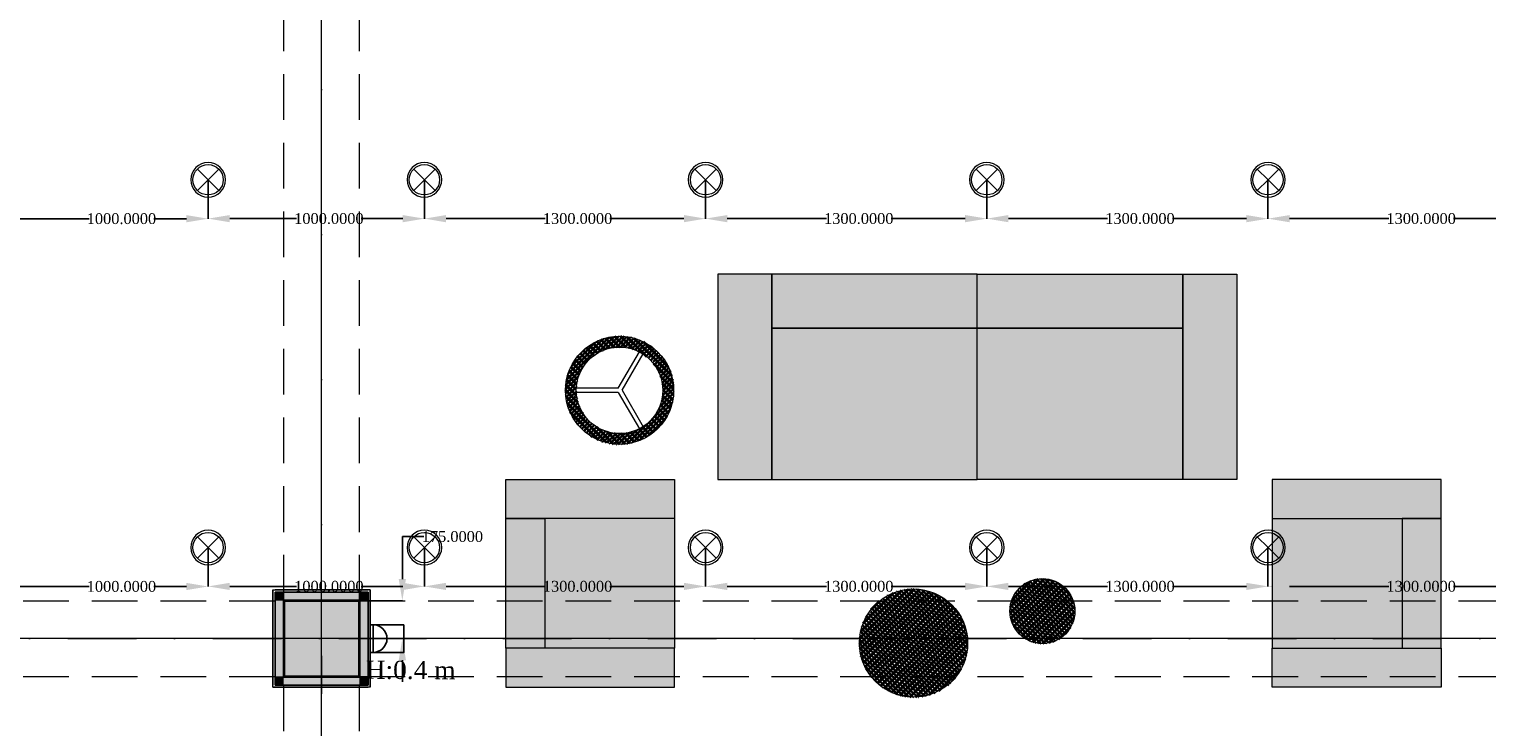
# Model space of a CAD drawing. Header units: inches. Extents: x -78787 to 29484, y -9517 to 23232.
# Tile 184 of 256: x 6979 to 13718, y -765 to 2460. Entities that reach past the tile are written whole.
import ezdxf
from ezdxf.enums import TextEntityAlignment as Align

# ---------------------------------------------------------------- set-up
doc = ezdxf.new("R2010")
doc.units = ezdxf.units.IN
doc.header["$MEASUREMENT"] = 0
doc.linetypes.add('Dot & Dashed', pattern=[670.277762, 317.5, -176.388889, 0, -176.388874])
doc.linetypes.add('Hidden', pattern=[317.5, 211.666667, -105.833333])
for name, color, linetype in [('- განათება', 7, 'Continuous'), ('- საშტეფცელო როზეტები', 7, 'Continuous'), ('New_Structural - Bearing', 7, 'Continuous'), ('Structural - Bearing', 7, 'Continuous'), ('Structural - Grid', 7, 'Continuous')]:
    doc.layers.add(name, color=color, linetype=linetype)
for name, color, linetype, lineweight, true_color in [('New_2D Drafting - General_Pen_No__175', 7, 'Continuous', 13, 0xbf927d), ('New_2D Drafting - General_Pen_No__29', 7, 'Continuous', 35, 0x3dad99), ('New_2D Drafting - General_Pen_No__39', 7, 'Continuous', 35, 0xffd5aa), ('New_2D Drafting - General_Pen_No__62', 7, 'Continuous', 20, 0xaaaaaa), ('New_2D Drafting - General_Pen_No__81', 7, 'Continuous', 20, 0x6a6a6a), ('New_Interior - Lamp_Pen_No__77', 7, 'Continuous', 20, 0xffeb28), ('New_Structural - Bearing_Pen_No__255', 7, 'Continuous', 13, 0xe8e8e8), ('New_Structural - Bearing_Pen_No__5', 7, 'Continuous', 25, 0x40a5ff), ('Structural - Bearing_Pen_No__102', 7, 'Continuous', 13, 0xcccccc), ('Structural - Bearing_Pen_No__161', 7, 'Continuous', 13, 0x6a6a6a), ('Structural - Bearing_Pen_No__28', 7, 'Continuous', 35, 0xa80f02), ('Structural - Grid_Pen_No__81', 7, 'Continuous', 20, 0x6a6a6a)]:
    doc.layers.add(name, color=color, linetype=linetype, lineweight=lineweight, true_color=true_color)
for name, color, linetype, lineweight in [('New_2D Drafting - General_Pen_No__38', 30, 'Continuous', 35), ('New_Structural - Bearing_Pen_No__1', 7, 'Continuous', 13), ('Structural - Bearing_Pen_No__20', 1, 'Continuous', 0)]:
    doc.layers.add(name, color=color, linetype=linetype, lineweight=lineweight)
doc.styles.add('GENERATED_STYLE_2', font='txt')
doc.styles.get("Standard").update_dxf_attribs({"font": 'arial.ttf'})
doc.dimstyles.get("Standard").update_dxf_attribs({"dimtxt": 0.18, "dimasz": 0.18, "dimexe": 0.18, "dimexo": 0.0625, "dimgap": 0.09, "dimtad": 0, "dimtih": 1, "dimtoh": 1, "dimdec": 4, "dimzin": 0, "dimdsep": 46, "dimtxsty": 'Standard', "dimcen": 0.09, "dimadec": 0, "dimazin": 0, "dimtfac": 1, "dimtdec": 4, "dimtofl": 0, "dimtmove": 0, "dimatfit": 3, "dimfxl": 1, "dimtolj": 1, "dimtzin": 0, "dimarcsym": 0})

# ---------------------------------------------------------------- blocks, each defined once
blk = doc.blocks.new('Wall_206', base_point=(-16833.8, 20838))
at = {"layer": 'New_Structural - Bearing_Pen_No__255', "linetype": 'Continuous', "lineweight": 13, "true_color": 0xe8e8e8}
for points in [[(-16833.8, 20878), (-16833.8, 20838), (-16793.8, 20878)], [(-16833.8, 20838), (-16793.8, 20838), (-16793.8, 20878)], [(-16793.8, 20488), (-16793.8, 20838), (-16833.8, 20838), (-16833.8, 20488)], [(-16833.8, 20488), (-16833.8, 20448), (-16793.8, 20448)], [(-16793.8, 20488), (-16833.8, 20488), (-16793.8, 20448)]]:
    blk.add_hatch(color=254, dxfattribs=at).paths.add_polyline_path(points)
at = {"layer": 'New_Structural - Bearing_Pen_No__1', "color": 7, "linetype": 'Continuous', "lineweight": 13, "flags": 128}
for points in [[(-16783.8, 20888), (-16793.8, 20888)], [(-16783.8, 20438), (-16793.8, 20438)]]:
    blk.add_lwpolyline(points, dxfattribs=at)
at = {"layer": 'New_Structural - Bearing_Pen_No__5', "color": 161, "linetype": 'Continuous', "lineweight": 25, "true_color": 0x40a5ff}
for p, q in [((-16793.8, 20878), (-16833.8, 20878)), ((-16793.8, 20838), (-16793.8, 20878)), ((-16793.8, 20488), (-16793.8, 20838)), ((-16793.8, 20448), (-16793.8, 20488)), ((-16833.8, 20448), (-16793.8, 20448))]:
    blk.add_line(p, q, dxfattribs=at)
at = {"layer": 'New_Structural - Bearing_Pen_No__5', "color": 161, "linetype": 'Continuous', "lineweight": 25, "true_color": 0x40a5ff, "flags": 128}
blk.add_lwpolyline([(-16783.8, 20438), (-16783.8, 20888)], dxfattribs=at)
blk = doc.blocks.new('Wall_207', base_point=(-16833.8, 20488))
at = {"layer": 'New_Structural - Bearing_Pen_No__255', "linetype": 'Continuous', "lineweight": 13, "true_color": 0xe8e8e8}
for points in [[(-17183.8, 20488), (-17223.8, 20488), (-17223.8, 20448)], [(-17183.8, 20488), (-17223.8, 20448), (-17183.8, 20448)], [(-16833.8, 20488), (-17183.8, 20488), (-17183.8, 20448), (-16833.8, 20448)]]:
    blk.add_hatch(color=254, dxfattribs=at).paths.add_polyline_path(points)
at = {"layer": 'New_Structural - Bearing_Pen_No__1', "color": 7, "linetype": 'Continuous', "lineweight": 13, "flags": 128}
blk.add_lwpolyline([(-17233.8, 20438), (-17233.8, 20448)], dxfattribs=at)
at = {"layer": 'New_Structural - Bearing_Pen_No__5', "color": 161, "linetype": 'Continuous', "lineweight": 25, "true_color": 0x40a5ff}
for p, q in [((-17223.8, 20488), (-17223.8, 20448)), ((-17223.8, 20448), (-17183.8, 20448)), ((-17183.8, 20448), (-16833.8, 20448)), ((-16833.8, 20448), (-16793.8, 20448))]:
    blk.add_line(p, q, dxfattribs=at)
at = {"layer": 'New_Structural - Bearing_Pen_No__5', "color": 161, "linetype": 'Continuous', "lineweight": 25, "true_color": 0x40a5ff, "flags": 128}
blk.add_lwpolyline([(-17233.8, 20438), (-16793.8, 20438)], dxfattribs=at)
blk = doc.blocks.new('Wall_208', base_point=(-17183.8, 20488))
at = {"layer": 'New_Structural - Bearing_Pen_No__255', "linetype": 'Continuous', "lineweight": 13, "true_color": 0xe8e8e8}
for points in [[(-17223.8, 20878), (-17183.8, 20838), (-17183.8, 20878)], [(-17223.8, 20838), (-17183.8, 20838), (-17223.8, 20878)], [(-17223.8, 20488), (-17183.8, 20488), (-17183.8, 20838), (-17223.8, 20838)]]:
    blk.add_hatch(color=254, dxfattribs=at).paths.add_polyline_path(points)
at = {"layer": 'New_Structural - Bearing_Pen_No__1', "color": 7, "linetype": 'Continuous', "lineweight": 13, "flags": 128}
blk.add_lwpolyline([(-17233.8, 20888), (-17223.8, 20888)], dxfattribs=at)
at = {"layer": 'New_Structural - Bearing_Pen_No__5', "color": 161, "linetype": 'Continuous', "lineweight": 25, "true_color": 0x40a5ff}
for p, q in [((-17183.8, 20878), (-17223.8, 20878)), ((-17223.8, 20878), (-17223.8, 20838)), ((-17223.8, 20838), (-17223.8, 20488)), ((-17223.8, 20488), (-17223.8, 20448))]:
    blk.add_line(p, q, dxfattribs=at)
at = {"layer": 'New_Structural - Bearing_Pen_No__5', "color": 161, "linetype": 'Continuous', "lineweight": 25, "true_color": 0x40a5ff, "flags": 128}
blk.add_lwpolyline([(-17233.8, 20888), (-17233.8, 20448)], dxfattribs=at)
blk = doc.blocks.new('Wall_209', base_point=(-17183.8, 20838))
at = {"layer": 'New_Structural - Bearing_Pen_No__255', "linetype": 'Continuous', "lineweight": 13, "true_color": 0xe8e8e8}
blk.add_hatch(color=254, dxfattribs=at).paths.add_polyline_path([(-17183.8, 20878), (-17183.8, 20838), (-16833.8, 20838), (-16833.8, 20878)])
at = {"layer": 'New_Structural - Bearing_Pen_No__5', "color": 161, "linetype": 'Continuous', "lineweight": 25, "true_color": 0x40a5ff}
for p, q in [((-17183.8, 20878), (-17223.8, 20878)), ((-16833.8, 20878), (-17183.8, 20878)), ((-16793.8, 20878), (-16833.8, 20878))]:
    blk.add_line(p, q, dxfattribs=at)
at = {"layer": 'New_Structural - Bearing_Pen_No__5', "color": 161, "linetype": 'Continuous', "lineweight": 25, "true_color": 0x40a5ff, "flags": 128}
blk.add_lwpolyline([(-16793.8, 20888), (-17223.8, 20888)], dxfattribs=at)
blk = doc.blocks.new('Column_25', base_point=(-17008.8, 20663))
at = {"layer": 'Structural - Bearing_Pen_No__161', "linetype": 'Continuous', "lineweight": 0, "true_color": 0x6a6a6a}
blk.add_hatch(color=251, dxfattribs=at).paths.add_polyline_path([(-16833.8, 20488), (-16833.8, 20838), (-17183.8, 20838), (-17183.8, 20488)])
at = {"layer": 'Structural - Bearing_Pen_No__20', "color": 1, "linetype": 'Continuous', "lineweight": 0}
for p, q in [((-17008.8, 20743), (-17008.8, 20918)), ((-17088.8, 20663), (-17263.8, 20663)), ((-16928.8, 20663), (-16753.8, 20663)), ((-17008.8, 20583), (-17008.8, 20408))]:
    blk.add_line(p, q, dxfattribs=at)
blk.add_point((-17008.8, 20663), dxfattribs=at)
at = {"layer": 'Structural - Bearing_Pen_No__28', "color": 14, "linetype": 'Continuous', "lineweight": 35, "true_color": 0xa80f02, "flags": 128}
blk.add_lwpolyline([(-16833.8, 20488), (-16833.8, 20838), (-17183.8, 20838), (-17183.8, 20488)], close=True, dxfattribs=at)
blk = doc.blocks.new('Standard grid marker')
at = {"layer": 'Structural - Grid_Pen_No__81', "color": 251, "linetype": 'Continuous', "lineweight": 20, "true_color": 0x6a6a6a}
blk.add_line((1000, 0), (51328.1, 0), dxfattribs=at)
at = {"layer": 'Structural - Grid_Pen_No__81', "color": 251, "lineweight": 20, "true_color": 0x6a6a6a, "style": 'GENERATED_STYLE_2'}
for tag, p in [('AC_MarkerText_1_0', (-100, -144)), ('AC_MarkerText_1_1', (52428.1, -144))]:
    blk.add_attdef(tag, text='', height=100, rotation=180, dxfattribs=at).set_placement(p, align=Align.TOP_CENTER)
blk = doc.blocks.new('Standard grid marker_2')
at = {"layer": 'Structural - Grid_Pen_No__81', "color": 251, "linetype": 'Continuous', "lineweight": 20, "true_color": 0x6a6a6a}
blk.add_line((1000, 0), (27734.9, 0), dxfattribs=at)
at = {"layer": 'Structural - Grid_Pen_No__81', "color": 251, "lineweight": 20, "true_color": 0x6a6a6a, "style": 'GENERATED_STYLE_2'}
for tag, p in [('AC_MarkerText_1_0', (-1.5, -46.7)), ('AC_MarkerText_1_1', (28933.4, -46.7))]:
    blk.add_attdef(tag, text='', height=100, rotation=270, dxfattribs=at).set_placement(p, align=Align.TOP_CENTER)
blk = doc.blocks.new('Beam_4', base_point=(-17008.8, 14663))
at = {"layer": 'Structural - Bearing_Pen_No__102', "color": 254, "linetype": 'Dot & Dashed', "lineweight": 13, "true_color": 0xcccccc}
blk.add_line((-17008.8, 14663), (-17008.8, 39096.2), dxfattribs=at)
at = {"layer": 'Structural - Bearing_Pen_No__102', "color": 254, "linetype": 'Hidden', "lineweight": 13, "true_color": 0xcccccc}
for p, q in [((-17183.8, 20838), (-17183.8, 26488)), ((-16833.8, 20838), (-16833.8, 26488)), ((-17183.8, 14838), (-17183.8, 20488)), ((-16833.8, 14838), (-16833.8, 20488))]:
    blk.add_line(p, q, dxfattribs=at)
blk = doc.blocks.new('Beam_11', base_point=(-47008.8, 20663))
at = {"layer": 'Structural - Bearing_Pen_No__102', "color": 254, "linetype": 'Hidden', "lineweight": 13, "true_color": 0xcccccc}
for p, q in [((-22833.8, 20838), (-17183.8, 20838)), ((-16833.8, 20838), (-11183.8, 20838)), ((-22833.8, 20488), (-17183.8, 20488)), ((-16833.8, 20488), (-11183.8, 20488))]:
    blk.add_line(p, q, dxfattribs=at)
at = {"layer": 'Structural - Bearing_Pen_No__102', "color": 254, "linetype": 'Dot & Dashed', "lineweight": 13, "true_color": 0xcccccc}
blk.add_line((-47008.8, 20663), (991.2, 20663), dxfattribs=at)
blk = doc.blocks.new('- საშტეფცელო როზეტი IP22')
at = {"layer": '- საშტეფცელო როზეტები', "color": 5}
for p, q in [((8536.7, 3822.7), (8536.7, 3888.1)), ((8472.6, 3758.6), (8600.9, 3758.6))]:
    blk.add_line(p, q, dxfattribs=at)
blk.add_arc((8536.7, 3758.6), 64.1, 0, 180, dxfattribs=at)
blk = doc.blocks.new('1 ჩარჩო')
at = {"layer": '- საშტეფცელო როზეტები', "color": 5}
blk.add_lwpolyline([(7775.1, 3905.1), (7903.3, 3905.1), (7903.3, 3750.1), (7775.1, 3750.1)], close=True, dxfattribs=at)
blk = doc.blocks.new('Recessed Spot')
at = {"layer": 'New_Interior - Lamp_Pen_No__77', "color": 2, "linetype": 'Continuous', "lineweight": 20, "true_color": 0xffeb28}
for q in [(-49.5, 49.5), (-49.5, -49.5), (49.5, 49.5), (49.5, -49.5)]:
    blk.add_line((0, 0), q, dxfattribs=at)
at = {"layer": 'New_Interior - Lamp_Pen_No__77', "color": 2, "linetype": 'Continuous', "lineweight": 20, "true_color": 0xffeb28, "flags": 128}
blk.add_lwpolyline([(80, 0, 1), (-80, 0, 1)], format="xyb", close=True, dxfattribs=at)
at = {"layer": 'New_Interior - Lamp_Pen_No__77', "color": 2, "linetype": 'Continuous', "lineweight": 20, "true_color": 0xffeb28}
blk.add_circle((0, 0), 70, dxfattribs=at)
blk = doc.blocks.new('*D960')
at = {"layer": '- განათება', "color": 0, "lineweight": -2, "transparency": 16777216}
for p, q in [((6805.9, 1763.9), (6805.9, 1583.8)), ((7805.9, 1763.9), (7805.9, 1583.8)), ((6905.9, 1584), (7255.9, 1584)), ((7705.9, 1584), (7555.1, 1584))]:
    blk.add_line(p, q, dxfattribs=at)
at = {"layer": '- განათება', "color": 0, "transparency": 16777216}
for points in [[(6905.9, 1600.7), (6905.9, 1567.3), (6805.9, 1584)], [(7705.9, 1600.7), (7705.9, 1567.3), (7805.9, 1584)]]:
    blk.add_solid(points, dxfattribs=at)
at = {"layer": 'Defpoints', "color": 0, "transparency": 16777216}
for p in [(6805.9, 1764), (7805.9, 1764), (7805.9, 1584)]:
    blk.add_point(p, dxfattribs=at)
at = {"layer": '- განათება', "color": 0, "transparency": 16777216, "insert": (7405.5, 1584), "char_height": 50, "attachment_point": 5}
blk.add_mtext('\\A1;{\\fSylfaen|b0|i0|c0|p18;1000.0000}', dxfattribs=at)
blk = doc.blocks.new('*D961')
at = {"layer": '- განათება', "color": 0, "lineweight": -2, "transparency": 16777216}
for p, q in [((7805.9, 1763.9), (7805.9, 1584.2)), ((8805.9, 1763.9), (8805.9, 1584.2)), ((7905.9, 1584.4), (8214.9, 1584.4)), ((8705.9, 1584.4), (8514.1, 1584.4))]:
    blk.add_line(p, q, dxfattribs=at)
at = {"layer": '- განათება', "color": 0, "transparency": 16777216}
for points in [[(7905.9, 1601), (7905.9, 1567.7), (7805.9, 1584.4)], [(8705.9, 1601), (8705.9, 1567.7), (8805.9, 1584.4)]]:
    blk.add_solid(points, dxfattribs=at)
at = {"layer": 'Defpoints', "color": 0, "transparency": 16777216}
for p in [(7805.9, 1764), (8805.9, 1764), (8805.9, 1584.4)]:
    blk.add_point(p, dxfattribs=at)
at = {"layer": '- განათება', "color": 0, "transparency": 16777216, "insert": (8364.5, 1584.4), "char_height": 50, "attachment_point": 5}
blk.add_mtext('\\A1;{\\fSylfaen|b0|i0|c0|p18;1000.0000}', dxfattribs=at)
blk = doc.blocks.new('*D962')
at = {"layer": '- განათება', "color": 0, "lineweight": -2, "transparency": 16777216}
for p, q in [((8805.9, 1763.9), (8805.9, 1584.2)), ((10105.9, 1763.9), (10105.9, 1584.2)), ((8905.9, 1584.4), (9364.5, 1584.4)), ((10005.9, 1584.4), (9663.8, 1584.4))]:
    blk.add_line(p, q, dxfattribs=at)
at = {"layer": '- განათება', "color": 0, "transparency": 16777216}
for points in [[(8905.9, 1601), (8905.9, 1567.7), (8805.9, 1584.4)], [(10005.9, 1601), (10005.9, 1567.7), (10105.9, 1584.4)]]:
    blk.add_solid(points, dxfattribs=at)
at = {"layer": 'Defpoints', "color": 0, "transparency": 16777216}
for p in [(8805.9, 1764), (10105.9, 1764), (10105.9, 1584.4)]:
    blk.add_point(p, dxfattribs=at)
at = {"layer": '- განათება', "color": 0, "transparency": 16777216, "insert": (9514.1, 1584.4), "char_height": 50, "attachment_point": 5}
blk.add_mtext('\\A1;{\\fSylfaen|b0|i0|c0|p18;1300.0000}', dxfattribs=at)
blk = doc.blocks.new('*D963')
at = {"layer": '- განათება', "color": 0, "lineweight": -2, "transparency": 16777216}
for p, q in [((10105.9, 1763.9), (10105.9, 1584.2)), ((11405.9, 1763.9), (11405.9, 1584.2)), ((10205.9, 1584.4), (10664.5, 1584.4)), ((11305.9, 1584.4), (10963.8, 1584.4))]:
    blk.add_line(p, q, dxfattribs=at)
at = {"layer": '- განათება', "color": 0, "transparency": 16777216}
for points in [[(10205.9, 1601), (10205.9, 1567.7), (10105.9, 1584.4)], [(11305.9, 1601), (11305.9, 1567.7), (11405.9, 1584.4)]]:
    blk.add_solid(points, dxfattribs=at)
at = {"layer": 'Defpoints', "color": 0, "transparency": 16777216}
for p in [(10105.9, 1764), (11405.9, 1764), (11405.9, 1584.4)]:
    blk.add_point(p, dxfattribs=at)
at = {"layer": '- განათება', "color": 0, "transparency": 16777216, "insert": (10814.1, 1584.4), "char_height": 50, "attachment_point": 5}
blk.add_mtext('\\A1;{\\fSylfaen|b0|i0|c0|p18;1300.0000}', dxfattribs=at)
blk = doc.blocks.new('*D964')
at = {"layer": '- განათება', "color": 0, "lineweight": -2, "transparency": 16777216}
for p, q in [((11405.9, 1763.9), (11405.9, 1584.2)), ((12705.9, 1763.9), (12705.9, 1584.2)), ((11505.9, 1584.4), (11964.5, 1584.4)), ((12605.9, 1584.4), (12263.8, 1584.4))]:
    blk.add_line(p, q, dxfattribs=at)
at = {"layer": '- განათება', "color": 0, "transparency": 16777216}
for points in [[(11505.9, 1601), (11505.9, 1567.7), (11405.9, 1584.4)], [(12605.9, 1601), (12605.9, 1567.7), (12705.9, 1584.4)]]:
    blk.add_solid(points, dxfattribs=at)
at = {"layer": 'Defpoints', "color": 0, "transparency": 16777216}
for p in [(11405.9, 1764), (12705.9, 1764), (12705.9, 1584.4)]:
    blk.add_point(p, dxfattribs=at)
at = {"layer": '- განათება', "color": 0, "transparency": 16777216, "insert": (12114.1, 1584.4), "char_height": 50, "attachment_point": 5}
blk.add_mtext('\\A1;{\\fSylfaen|b0|i0|c0|p18;1300.0000}', dxfattribs=at)
blk = doc.blocks.new('*D965')
at = {"layer": '- განათება', "color": 0, "lineweight": -2, "transparency": 16777216}
for p, q in [((12705.9, 1763.9), (12705.9, 1584.2)), ((14005.9, 1763.9), (14005.9, 1584.2)), ((12805.9, 1584.4), (13264.5, 1584.4)), ((13905.9, 1584.4), (13563.8, 1584.4))]:
    blk.add_line(p, q, dxfattribs=at)
at = {"layer": '- განათება', "color": 0, "transparency": 16777216}
for points in [[(12805.9, 1601), (12805.9, 1567.7), (12705.9, 1584.4)], [(13905.9, 1601), (13905.9, 1567.7), (14005.9, 1584.4)]]:
    blk.add_solid(points, dxfattribs=at)
at = {"layer": 'Defpoints', "color": 0, "transparency": 16777216}
for p in [(12705.9, 1764), (14005.9, 1764), (14005.9, 1584.4)]:
    blk.add_point(p, dxfattribs=at)
at = {"layer": '- განათება', "color": 0, "transparency": 16777216, "insert": (13414.1, 1584.4), "char_height": 50, "attachment_point": 5}
blk.add_mtext('\\A1;{\\fSylfaen|b0|i0|c0|p18;1300.0000}', dxfattribs=at)
blk = doc.blocks.new('*D970')
at = {"layer": '- განათება', "color": 0, "lineweight": -2, "transparency": 16777216}
for p, q in [((6805.9, 63.9), (6805.9, -116.2)), ((7805.9, 63.9), (7805.9, -116.2)), ((6905.9, -116), (7255.9, -116)), ((7705.9, -116), (7555.1, -116))]:
    blk.add_line(p, q, dxfattribs=at)
at = {"layer": '- განათება', "color": 0, "transparency": 16777216}
for points in [[(6905.9, -99.3), (6905.9, -132.7), (6805.9, -116)], [(7705.9, -99.3), (7705.9, -132.7), (7805.9, -116)]]:
    blk.add_solid(points, dxfattribs=at)
at = {"layer": 'Defpoints', "color": 0, "transparency": 16777216}
for p in [(6805.9, 64), (7805.9, 64), (7805.9, -116)]:
    blk.add_point(p, dxfattribs=at)
at = {"layer": '- განათება', "color": 0, "transparency": 16777216, "insert": (7405.5, -116), "char_height": 50, "attachment_point": 5}
blk.add_mtext('\\A1;{\\fSylfaen|b0|i0|c0|p18;1000.0000}', dxfattribs=at)
blk = doc.blocks.new('*D971')
at = {"layer": '- განათება', "color": 0, "lineweight": -2, "transparency": 16777216}
for p, q in [((7805.9, 63.9), (7805.9, -115.8)), ((8805.9, 63.9), (8805.9, -115.8)), ((7905.9, -115.6), (8214.9, -115.6)), ((8705.9, -115.6), (8514.1, -115.6))]:
    blk.add_line(p, q, dxfattribs=at)
at = {"layer": '- განათება', "color": 0, "transparency": 16777216}
for points in [[(7905.9, -99), (7905.9, -132.3), (7805.9, -115.6)], [(8705.9, -99), (8705.9, -132.3), (8805.9, -115.6)]]:
    blk.add_solid(points, dxfattribs=at)
at = {"layer": 'Defpoints', "color": 0, "transparency": 16777216}
for p in [(7805.9, 64), (8805.9, 64), (8805.9, -115.6)]:
    blk.add_point(p, dxfattribs=at)
at = {"layer": '- განათება', "color": 0, "transparency": 16777216, "insert": (8364.5, -115.6), "char_height": 50, "attachment_point": 5}
blk.add_mtext('\\A1;{\\fSylfaen|b0|i0|c0|p18;1000.0000}', dxfattribs=at)
blk = doc.blocks.new('*D972')
at = {"layer": '- განათება', "color": 0, "lineweight": -2, "transparency": 16777216}
for p, q in [((8805.9, 63.9), (8805.9, -115.8)), ((10105.9, 63.9), (10105.9, -115.8)), ((8905.9, -115.6), (9364.5, -115.6)), ((10005.9, -115.6), (9663.8, -115.6))]:
    blk.add_line(p, q, dxfattribs=at)
at = {"layer": '- განათება', "color": 0, "transparency": 16777216}
for points in [[(8905.9, -99), (8905.9, -132.3), (8805.9, -115.6)], [(10005.9, -99), (10005.9, -132.3), (10105.9, -115.6)]]:
    blk.add_solid(points, dxfattribs=at)
at = {"layer": 'Defpoints', "color": 0, "transparency": 16777216}
for p in [(8805.9, 64), (10105.9, 64), (10105.9, -115.6)]:
    blk.add_point(p, dxfattribs=at)
at = {"layer": '- განათება', "color": 0, "transparency": 16777216, "insert": (9514.1, -115.6), "char_height": 50, "attachment_point": 5}
blk.add_mtext('\\A1;{\\fSylfaen|b0|i0|c0|p18;1300.0000}', dxfattribs=at)
blk = doc.blocks.new('*D973')
at = {"layer": '- განათება', "color": 0, "lineweight": -2, "transparency": 16777216}
for p, q in [((10105.9, 63.9), (10105.9, -115.8)), ((11405.9, 63.9), (11405.9, -115.8)), ((10205.9, -115.6), (10664.5, -115.6)), ((11305.9, -115.6), (10963.8, -115.6))]:
    blk.add_line(p, q, dxfattribs=at)
at = {"layer": '- განათება', "color": 0, "transparency": 16777216}
for points in [[(10205.9, -99), (10205.9, -132.3), (10105.9, -115.6)], [(11305.9, -99), (11305.9, -132.3), (11405.9, -115.6)]]:
    blk.add_solid(points, dxfattribs=at)
at = {"layer": 'Defpoints', "color": 0, "transparency": 16777216}
for p in [(10105.9, 64), (11405.9, 64), (11405.9, -115.6)]:
    blk.add_point(p, dxfattribs=at)
at = {"layer": '- განათება', "color": 0, "transparency": 16777216, "insert": (10814.1, -115.6), "char_height": 50, "attachment_point": 5}
blk.add_mtext('\\A1;{\\fSylfaen|b0|i0|c0|p18;1300.0000}', dxfattribs=at)
blk = doc.blocks.new('*D974')
at = {"layer": '- განათება', "color": 0, "lineweight": -2, "transparency": 16777216}
for p, q in [((11405.9, 63.9), (11405.9, -115.8)), ((12705.9, 63.9), (12705.9, -115.8)), ((11505.9, -115.6), (11964.5, -115.6)), ((12605.9, -115.6), (12263.8, -115.6))]:
    blk.add_line(p, q, dxfattribs=at)
at = {"layer": '- განათება', "color": 0, "transparency": 16777216}
for points in [[(11505.9, -99), (11505.9, -132.3), (11405.9, -115.6)], [(12605.9, -99), (12605.9, -132.3), (12705.9, -115.6)]]:
    blk.add_solid(points, dxfattribs=at)
at = {"layer": 'Defpoints', "color": 0, "transparency": 16777216}
for p in [(11405.9, 64), (12705.9, 64), (12705.9, -115.6)]:
    blk.add_point(p, dxfattribs=at)
at = {"layer": '- განათება', "color": 0, "transparency": 16777216, "insert": (12114.1, -115.6), "char_height": 50, "attachment_point": 5}
blk.add_mtext('\\A1;{\\fSylfaen|b0|i0|c0|p18;1300.0000}', dxfattribs=at)
blk = doc.blocks.new('*D975')
at = {"layer": '- განათება', "color": 0, "lineweight": -2, "transparency": 16777216}
for p, q in [((12705.9, 63.9), (12705.9, -115.8)), ((14005.9, 63.9), (14005.9, -115.8)), ((12805.9, -115.6), (13264.5, -115.6)), ((13905.9, -115.6), (13563.8, -115.6))]:
    blk.add_line(p, q, dxfattribs=at)
at = {"layer": '- განათება', "color": 0, "transparency": 16777216}
for points in [[(12805.9, -99), (12805.9, -132.3), (12705.9, -115.6)], [(13905.9, -99), (13905.9, -132.3), (14005.9, -115.6)]]:
    blk.add_solid(points, dxfattribs=at)
at = {"layer": 'Defpoints', "color": 0, "transparency": 16777216}
for p in [(12705.9, 64), (14005.9, 64), (14005.9, -115.6)]:
    blk.add_point(p, dxfattribs=at)
at = {"layer": '- განათება', "color": 0, "transparency": 16777216, "insert": (13414.1, -115.6), "char_height": 50, "attachment_point": 5}
blk.add_mtext('\\A1;{\\fSylfaen|b0|i0|c0|p18;1300.0000}', dxfattribs=at)
blk = doc.blocks.new('*D1222')
at = {"layer": '- საშტეფცელო როზეტები', "color": 0, "lineweight": -2, "transparency": 16777216}
for p, q in [((8704, -81.6), (8704, 114.5)), ((8704, 114.5), (8804, 114.5)), ((8506, -181.6), (8704.2, -181.6)), ((8569, -356.6), (8704.2, -356.6)), ((8704, -456.6), (8704, -556.6))]:
    blk.add_line(p, q, dxfattribs=at)
at = {"layer": '- საშტეფცელო როზეტები', "color": 0, "transparency": 16777216}
for points in [[(8687.3, -81.6), (8720.7, -81.6), (8704, -181.6)], [(8687.3, -456.6), (8720.7, -456.6), (8704, -356.6)]]:
    blk.add_solid(points, dxfattribs=at)
at = {"layer": 'Defpoints', "color": 0, "transparency": 16777216}
for p in [(8505.9, -181.6), (8568.9, -356.6), (8704, -356.6)]:
    blk.add_point(p, dxfattribs=at)
at = {"layer": '- საშტეფცელო როზეტები', "color": 0, "transparency": 16777216, "insert": (8935.5, 114.5), "char_height": 50, "attachment_point": 5}
blk.add_mtext('\\A1;{\\fSylfaen|b0|i0|c0|p18;175.0000}', dxfattribs=at)

msp = doc.modelspace()

# ---------------------------------------------------------------- hatches: boundary and pattern name
at = {"layer": 'New_2D Drafting - General_Pen_No__175', "linetype": 'Continuous', "lineweight": 13, "true_color": 0xbf927d}
msp.add_hatch(color=33, dxfattribs=at).paths.add_polyline_path([(10162.13436, 1328.35514), (10162.13436, 378.35514), (10412.13436, 378.35514), (10412.13436, 1328.35514)])
at = {"layer": 'New_2D Drafting - General_Pen_No__29', "linetype": 'Continuous', "lineweight": 35, "true_color": 0x3dad99}
h = msp.add_hatch(dxfattribs=at)
h.set_pattern_fill('ANSI33', color=135, style=0, pattern_type=2)
h.set_pattern_definition([(315, (2275065.748, 3624154.957), (13.25825215, 13.25825215), []), (315, (2275065.748, 3624141.7), (13.25825215, 13.25825215), [9.375, -4.6875])])
h.paths.add_polyline_path([(9708.31033, 540.88904, -1), (9708.31033, 1040.88904, -1)])
h.paths.add_polyline_path([(9708.31033, 990.88904, 1), (9708.31033, 590.88904, 1)], flags=0)
at = {"layer": 'New_2D Drafting - General_Pen_No__38', "linetype": 'Continuous', "lineweight": 35}
h = msp.add_hatch(dxfattribs=at)
h.set_pattern_fill('ANSI33', color=30, style=0, pattern_type=2)
h.set_pattern_definition([(45, (-3660115.72, 2285856.048), (-13.25825215, 13.25825215), []), (45, (-3660102.461, 2285856.048), (-13.25825215, 13.25825215), [9.375, -4.6875])])
h.paths.add_polyline_path([(10817.30368, -377.51742, 1), (11317.30368, -377.51742, 1)])
at = {"layer": 'New_2D Drafting - General_Pen_No__39', "linetype": 'Continuous', "lineweight": 35, "true_color": 0xffd5aa}
h = msp.add_hatch(dxfattribs=at)
h.set_pattern_fill('ANSI33', color=41, style=0, pattern_type=2)
h.set_pattern_definition([(45, (-3660792.204, 2284944.607), (-13.25825215, 13.25825215), []), (45, (-3660778.946, 2284944.607), (-13.25825215, 13.25825215), [9.375, -4.6875])])
h.paths.add_polyline_path([(11512.97452, -229.8268, 1), (11812.97452, -229.8268, 1)])
at = {"layer": 'New_2D Drafting - General_Pen_No__81', "linetype": 'Continuous', "lineweight": 20, "true_color": 0x6a6a6a}
for points in [[(10412.13436, 378.35514), (12562.13436, 378.35514), (12562.13436, 1328.35514), (10412.13436, 1328.35514)], [(9962.13436, 378.35514), (9962.13436, -581.64486), (9182.13436, -581.64486), (9182.13436, 378.35514)], [(12725.93152, 378.35514), (12725.93152, -581.64486), (13505.93152, -581.64486), (13505.93152, 378.35514)]]:
    msp.add_hatch(color=251, dxfattribs=at).paths.add_polyline_path(points)

# ---------------------------------------------------------------- linework, layer by layer
at = {"layer": 'New_2D Drafting - General_Pen_No__62', "color": 253, "linetype": 'Continuous', "lineweight": 20, "true_color": 0xaaaaaa, "flags": 128}
for points in [[(10162.13436, 378.35514), (10412.13436, 378.35514), (10412.13436, 1328.35514), (10162.13436, 1328.35514)], [(10412.13436, 1078.35514), (11362.13436, 1078.35514), (11362.13436, 1328.35514), (10412.13436, 1328.35514)], [(12312.13436, 1078.35514), (11362.13436, 1078.35514), (11362.13436, 1328.35514), (12312.13436, 1328.35514)], [(12562.13436, 378.35514), (12312.13436, 378.35514), (12312.13436, 1328.35514), (12562.13436, 1328.35514)], [(10412.13436, 378.35514), (11362.13436, 378.35514), (11362.13436, 1078.35514), (10412.13436, 1078.35514)], [(12312.13436, 378.35514), (11362.13436, 378.35514), (11362.13436, 1078.35514), (12312.13436, 1078.35514)], [(9962.13436, 378.35514), (9962.13436, 198.35514), (9182.13436, 198.35514), (9182.13436, 378.35514)], [(12725.93152, 378.35514), (12725.93152, 198.35514), (13505.93152, 198.35514), (13505.93152, 378.35514)], [(9182.13436, 198.35514), (9362.13436, 198.35514), (9362.13436, -401.64486), (9182.13436, -401.64486)], [(13505.93152, 198.35514), (13325.93152, 198.35514), (13325.93152, -401.64486), (13505.93152, -401.64486)], [(9962.13436, -581.64486), (9962.13436, -401.64486), (9182.13436, -401.64486), (9182.13436, -581.64486)], [(12725.93152, -581.64486), (12725.93152, -401.64486), (13505.93152, -401.64486), (13505.93152, -581.64486)]]:
    msp.add_lwpolyline(points, close=True, dxfattribs=at)
for points in [[(9702.53682, 800.88904), (9799.65007, 969.09412)], [(9719.85733, 790.88904), (9816.97058, 959.09412)], [(9702.53682, 800.88904), (9508.31033, 800.88904)], [(9702.53682, 780.88904), (9508.31033, 780.88904)], [(9702.53682, 780.88904), (9799.65007, 612.68396)], [(9719.85733, 790.88904), (9816.97058, 622.68396)], [(9962.13436, 198.35514), (9962.13436, -401.64486)], [(12725.93152, 198.35514), (12725.93152, -401.64486)]]:
    msp.add_lwpolyline(points, dxfattribs=at)
at = {"layer": 'New_2D Drafting - General_Pen_No__62', "color": 253, "linetype": 'Continuous', "lineweight": 20, "true_color": 0xaaaaaa}
for centre, radius in [((9708.31033, 790.88904), 250), ((9708.31033, 790.88904), 200), ((11067.30368, -377.51742), 250), ((11662.97452, -229.8268), 150)]:
    msp.add_circle(centre, radius, dxfattribs=at)

# ---------------------------------------------------------------- block references
at = {"layer": '- განათება', "color": 2, "linetype": 'Continuous', "lineweight": 20, "true_color": 0xffeb28, "zscale": 1000}
for p in [(7805.93152, 1763.9634), (8805.93152, 1763.9634), (10105.93152, 1763.9634), (11405.93152, 1763.9634), (12705.93152, 1763.9634), (7805.93152, 63.9634), (8805.93152, 63.9634), (11405.93152, 63.9634), (12705.93152, 63.9634)]:
    msp.add_blockref('Recessed Spot', p, dxfattribs=at)
at = {"layer": '- განათება', "color": 3, "linetype": 'Continuous', "lineweight": 20, "zscale": 1000}
msp.add_blockref('Recessed Spot', (10105.93152, 63.9634), dxfattribs=at)
at = {"layer": '- საშტეფცელო როზეტები', "rotation": 270}
for name, p in [('1 ჩარჩო', (4805.86904, 7482.5628)), ('- საშტეფცელო როზეტი IP22', (4810.34568, 8180.09674))]:
    msp.add_blockref(name, p, dxfattribs=at)
at = {"layer": 'New_Structural - Bearing', "color": 7, "lineweight": 35}
for name, p in [('Wall_208', (8155.93152, -531.64486)), ('Wall_209', (8155.93152, -181.64486)), ('Wall_206', (8505.93152, -181.64486)), ('Wall_207', (8505.93152, -531.64486))]:
    msp.add_blockref(name, p, dxfattribs=at)
at = {"layer": 'Structural - Bearing', "color": 254, "lineweight": 13, "true_color": 0xcccccc}
for name, p in [('Beam_4', (8330.93152, -6356.64486)), ('Beam_11', (-21669.06848, -356.64486))]:
    msp.add_blockref(name, p, dxfattribs=at)
at = {"layer": 'Structural - Bearing', "color": 14, "lineweight": 35, "true_color": 0xa80f02}
msp.add_blockref('Column_25', (8330.93152, -356.64486), dxfattribs=at)
at = {"layer": 'Structural - Grid', "color": 8, "linetype": 'Continuous', "lineweight": 15, "zscale": 1000}
for name, p, rotation in [('Standard grid marker_2', (8330.93152, -9316.57065), 90), ('Standard grid marker', (29284.00379, -356.64486), 180)]:
    msp.add_blockref(name, p, dxfattribs=dict(at, rotation=rotation))

# ---------------------------------------------------------------- texts
at = {"layer": '- საშტეფცელო როზეტები', "color": 5, "insert": (8950.43243, -460.91965), "char_height": 83.9644685, "attachment_point": 3, "rotation": 359.689325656}
msp.add_mtext_dynamic_manual_height_columns('{\\fSylfaen|b0|i0|c0|p18;H:0.4 m}', width=710.9466492, gutter_width=1.70068, heights=[0], dxfattribs=at)

# ---------------------------------------------------------------- dimensions: what is measured, and where the dimension line sits
at = {"layer": '- განათება', "color": 1}
for base, p1, p2, picture, middle in [((7805.93152, 1584), (6805.93152, 1763.9634), (7805.93152, 1763.9634), '*D960', (7405.5, 1584)), ((8805.93152, 1584.38), (7805.93152, 1763.9634), (8805.93152, 1763.9634), '*D961', (8364.5, 1584.38)), ((10105.93152, 1584.38), (8805.93152, 1763.9634), (10105.93152, 1763.9634), '*D962', (9514.12999, 1584.38)), ((11405.93152, 1584.38), (10105.93152, 1763.9634), (11405.93152, 1763.9634), '*D963', (10814.12999, 1584.38)), ((12705.93152, 1584.38), (11405.93152, 1763.9634), (12705.93152, 1763.9634), '*D964', (12114.12999, 1584.38)), ((14005.93152, 1584.38), (12705.93152, 1763.9634), (14005.93152, 1763.9634), '*D965', (13414.12999, 1584.38)), ((7805.93152, -116), (6805.93152, 63.9634), (7805.93152, 63.9634), '*D970', (7405.5, -116)), ((8805.93152, -115.62), (7805.93152, 63.9634), (8805.93152, 63.9634), '*D971', (8364.5, -115.62)), ((10105.93152, -115.62), (8805.93152, 63.9634), (10105.93152, 63.9634), '*D972', (9514.12999, -115.62)), ((11405.93152, -115.62), (10105.93152, 63.9634), (11405.93152, 63.9634), '*D973', (10814.12999, -115.62)), ((12705.93152, -115.62), (11405.93152, 63.9634), (12705.93152, 63.9634), '*D974', (12114.12999, -115.62)), ((14005.93152, -115.62), (12705.93152, 63.9634), (14005.93152, 63.9634), '*D975', (13414.12999, -115.62))]:
    dim = msp.add_linear_dim(base=base, p1=p1, p2=p2, text='{\\fSylfaen|b0|i0|c0|p18;<>}', dimstyle='Standard', override={"dimtxt": 50, "dimasz": 100}, dxfattribs=at)
    dim.commit()
    dim.dimension.update_dxf_attribs({"geometry": picture, "text_midpoint": middle, "dimtype": 160})
at = {"layer": '- საშტეფცელო როზეტები', "color": 1}
dim = msp.add_linear_dim(base=(8703.98749, -356.64486), p1=(8505.93152, -181.64486), p2=(8568.90267, -356.64486), angle=270, text='{\\fSylfaen|b0|i0|c0|p18;<>}', dimstyle='Standard', override={"dimtxt": 50, "dimasz": 100}, dxfattribs=at)
dim.commit()
dim.dimension.update_dxf_attribs({"geometry": '*D1222', "text_midpoint": (8935.5, 114.5), "dimtype": 160})

doc.saveas('drawing.dxf')
